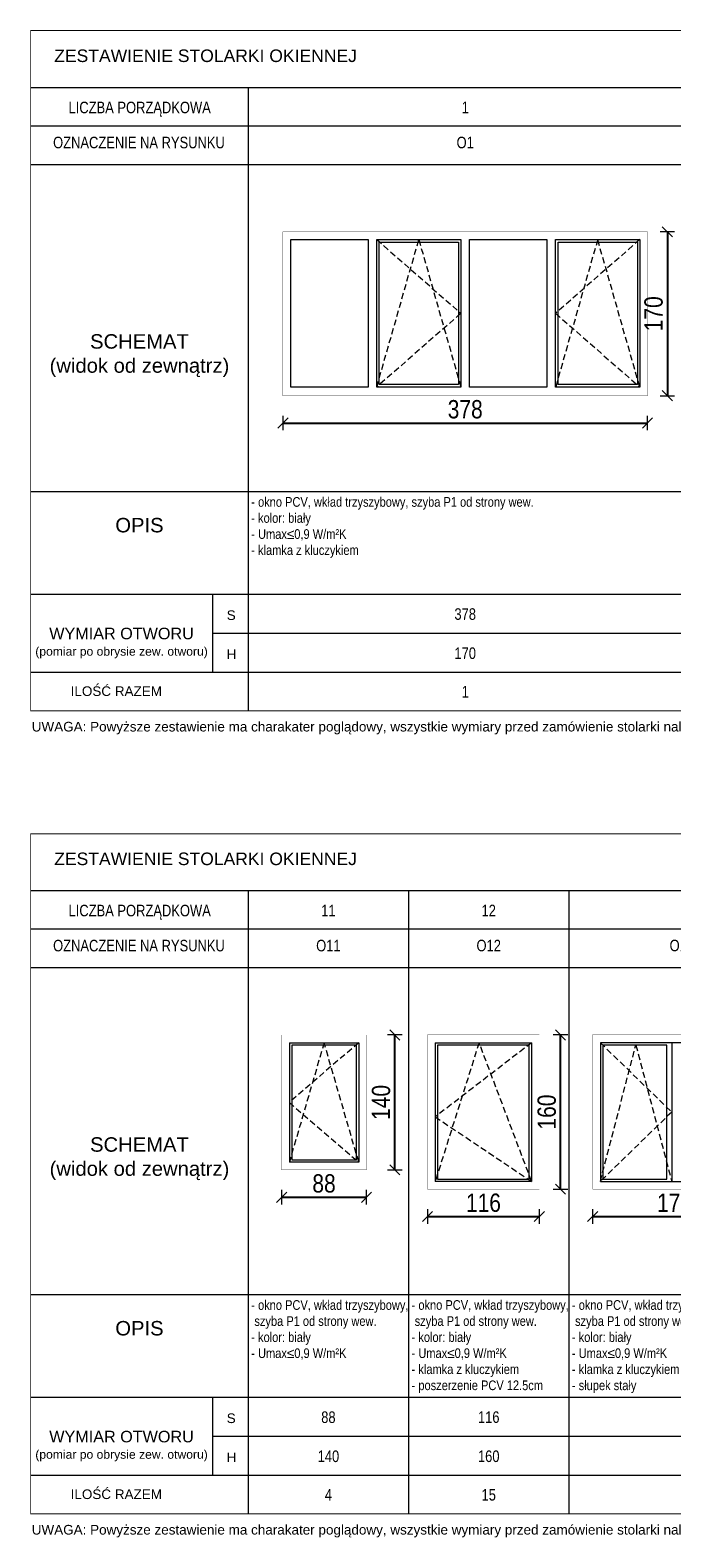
# Model space of a CAD drawing. Header units: millimetres. Extents: x 18880 to 99371, y -5529 to 27899.
# Tile 143 of 161: x 51337 to 52002, y 5078 to 6643. Entities that reach past the tile are written whole.
import ezdxf

# ---------------------------------------------------------------- set-up
doc = ezdxf.new("R2010")
doc.units = ezdxf.units.MM
doc.linetypes.add('DASHED', pattern=[19.05, 12.7, -6.35])
doc.layers.add('AA_OPIS', color=2, linetype='Continuous', lineweight=0)
doc.layers.add('AA_WIDOK', color=254, linetype='Continuous', lineweight=0)
doc.styles.add('1', font='ARIALN.TTF')
doc.styles.add('ARIAL', font='arial.ttf')
doc.styles.add('Arial Narrow', font='txt')
doc.styles.add('ddddddddddd', font='simplex.shx', dxfattribs={"height": 60})
doc.dimstyles.new('1_50', dxfattribs={"dimscale": 10, "dimtxt": 1.9, "dimasz": 0.005, "dimexe": 0, "dimexo": 0, "dimgap": 0.45, "dimtad": 1, "dimdec": 4, "dimrnd": 0.5, "dimdsep": 46, "dimtxsty": '1', "dimblk1": 'DIM01', "dimblk2": 'DIM01', "dimsah": 1, "dimcen": 2, "dimdle": 25, "dimse1": 1, "dimse2": 1, "dimclrd": 1, "dimclrt": 2, "dimadec": 0, "dimazin": 0, "dimtfac": 0.66665, "dimtdec": 4, "dimtix": 1, "dimtmove": 0, "dimatfit": 3, "dimldrblk": 'DIM01', "dimfxl": 0, "dimtolj": 1, "dimtzin": 0, "dimarcsym": 0})

# ---------------------------------------------------------------- blocks, each defined once
blk = doc.blocks.new('DIM01')
at = {"color": 2}
blk.add_line((-106, -106), (106, 106), dxfattribs=at)
blk.add_line((0, -150), (0, 150))
blk = doc.blocks.new('*D381')
at = {"layer": 'AA_OPIS', "color": 1, "lineweight": -2, "transparency": 16777216}
blk.add_line((51599.1, 6235.1), (51977, 6235.1), dxfattribs=at)
at = {"layer": 'Defpoints', "color": 0, "transparency": 16777216}
for p in [(51599, 6263.5), (51977, 6263.5), (51977, 6235.1)]:
    blk.add_point(p, dxfattribs=at)
at = {"layer": 'AA_OPIS', "color": 1, "lineweight": -2, "transparency": 16777216, "xscale": 0.05, "yscale": 0.05, "zscale": 0.05, "rotation": 180}
blk.add_blockref('DIM01', (51599, 6235.1), dxfattribs=at)
at = {"layer": 'AA_OPIS', "color": 1, "lineweight": -2, "transparency": 16777216, "xscale": 0.05, "yscale": 0.05, "zscale": 0.05}
blk.add_blockref('DIM01', (51977, 6235.1), dxfattribs=at)
at = {"layer": 'AA_OPIS', "color": 2, "transparency": 16777216, "insert": (51788, 6249.3), "char_height": 19, "attachment_point": 5, "style": '1'}
blk.add_mtext('\\A1;378', dxfattribs=at)
blk = doc.blocks.new('*D382')
at = {"layer": 'AA_OPIS', "color": 1, "lineweight": -2, "transparency": 16777216}
blk.add_line((51997.6, 6433.4), (51997.6, 6263.5), dxfattribs=at)
at = {"layer": 'Defpoints', "color": 0, "transparency": 16777216}
for p in [(51977, 6433.5), (51977, 6263.5), (51997.6, 6263.5)]:
    blk.add_point(p, dxfattribs=at)
at = {"layer": 'AA_OPIS', "color": 1, "lineweight": -2, "transparency": 16777216, "xscale": 0.05, "yscale": 0.05, "zscale": 0.05}
for p, rotation in [((51997.6, 6433.5), 90), ((51997.6, 6263.5), 270)]:
    blk.add_blockref('DIM01', p, dxfattribs=dict(at, rotation=rotation))
at = {"layer": 'AA_OPIS', "color": 2, "transparency": 16777216, "insert": (51983.4, 6348.5), "char_height": 19, "attachment_point": 5, "rotation": 90, "style": '1'}
blk.add_mtext('\\A1;170', dxfattribs=at)
blk = doc.blocks.new('*D469')
at = {"layer": 'AA_OPIS', "color": 1, "lineweight": -2, "transparency": 16777216}
blk.add_line((51597.7, 5431.7), (51685.6, 5431.7), dxfattribs=at)
at = {"layer": 'Defpoints', "color": 0, "transparency": 16777216}
for p in [(51597.6, 5460.1), (51685.6, 5460.1), (51685.6, 5431.7)]:
    blk.add_point(p, dxfattribs=at)
at = {"layer": 'AA_OPIS', "color": 1, "lineweight": -2, "transparency": 16777216, "xscale": 0.05, "yscale": 0.05, "zscale": 0.05, "rotation": 180}
blk.add_blockref('DIM01', (51597.6, 5431.7), dxfattribs=at)
at = {"layer": 'AA_OPIS', "color": 1, "lineweight": -2, "transparency": 16777216, "xscale": 0.05, "yscale": 0.05, "zscale": 0.05}
blk.add_blockref('DIM01', (51685.6, 5431.7), dxfattribs=at)
at = {"layer": 'AA_OPIS', "color": 2, "transparency": 16777216, "insert": (51641.6, 5445.9), "char_height": 19, "attachment_point": 5, "style": '1'}
blk.add_mtext('\\A1;88', dxfattribs=at)
blk = doc.blocks.new('*D470')
at = {"layer": 'AA_OPIS', "color": 1, "lineweight": -2, "transparency": 16777216}
blk.add_line((51715, 5460.1), (51715, 5600), dxfattribs=at)
at = {"layer": 'Defpoints', "color": 0, "transparency": 16777216}
for p in [(51685.6, 5600.1), (51715, 5600.1), (51685.6, 5460.1)]:
    blk.add_point(p, dxfattribs=at)
at = {"layer": 'AA_OPIS', "color": 1, "lineweight": -2, "transparency": 16777216, "xscale": 0.05, "yscale": 0.05, "zscale": 0.05}
for p, rotation in [((51715, 5600.1), 90), ((51715, 5460.1), 270)]:
    blk.add_blockref('DIM01', p, dxfattribs=dict(at, rotation=rotation))
at = {"layer": 'AA_OPIS', "color": 2, "transparency": 16777216, "insert": (51700.8, 5530.1), "char_height": 19, "attachment_point": 5, "rotation": 90, "style": '1'}
blk.add_mtext('\\A1;140', dxfattribs=at)
blk = doc.blocks.new('*D471')
at = {"layer": 'AA_OPIS', "color": 1, "lineweight": -2, "transparency": 16777216}
blk.add_line((51748.9, 5411.7), (51864.8, 5411.7), dxfattribs=at)
at = {"layer": 'Defpoints', "color": 0, "transparency": 16777216}
for p in [(51748.9, 5440.1), (51864.9, 5440.1), (51864.9, 5411.7)]:
    blk.add_point(p, dxfattribs=at)
at = {"layer": 'AA_OPIS', "color": 1, "lineweight": -2, "transparency": 16777216, "xscale": 0.05, "yscale": 0.05, "zscale": 0.05, "rotation": 180}
blk.add_blockref('DIM01', (51748.9, 5411.7), dxfattribs=at)
at = {"layer": 'AA_OPIS', "color": 1, "lineweight": -2, "transparency": 16777216, "xscale": 0.05, "yscale": 0.05, "zscale": 0.05}
blk.add_blockref('DIM01', (51864.9, 5411.7), dxfattribs=at)
at = {"layer": 'AA_OPIS', "color": 2, "transparency": 16777216, "insert": (51806.9, 5425.9), "char_height": 19, "attachment_point": 5, "style": '1'}
blk.add_mtext('\\A1;116', dxfattribs=at)
blk = doc.blocks.new('*D472')
at = {"layer": 'AA_OPIS', "color": 1, "lineweight": -2, "transparency": 16777216}
blk.add_line((51886.8, 5440.1), (51886.8, 5600), dxfattribs=at)
at = {"layer": 'Defpoints', "color": 0, "transparency": 16777216}
for p in [(51864.9, 5600.1), (51886.8, 5600.1), (51864.9, 5440.1)]:
    blk.add_point(p, dxfattribs=at)
at = {"layer": 'AA_OPIS', "color": 1, "lineweight": -2, "transparency": 16777216, "xscale": 0.05, "yscale": 0.05, "zscale": 0.05}
for p, rotation in [((51886.8, 5600.1), 90), ((51886.8, 5440.1), 270)]:
    blk.add_blockref('DIM01', p, dxfattribs=dict(at, rotation=rotation))
at = {"layer": 'AA_OPIS', "color": 2, "transparency": 16777216, "insert": (51872.6, 5520.1), "char_height": 19, "attachment_point": 5, "rotation": 90, "style": '1'}
blk.add_mtext('\\A1;160', dxfattribs=at)
blk = doc.blocks.new('*D473')
at = {"layer": 'AA_OPIS', "color": 1, "lineweight": -2, "transparency": 16777216}
blk.add_line((51920.2, 5411.7), (52090.1, 5411.7), dxfattribs=at)
at = {"layer": 'Defpoints', "color": 0, "transparency": 16777216}
for p in [(51920.1, 5440.1), (52090.1, 5440.1), (52090.1, 5411.7)]:
    blk.add_point(p, dxfattribs=at)
at = {"layer": 'AA_OPIS', "color": 1, "lineweight": -2, "transparency": 16777216, "xscale": 0.05, "yscale": 0.05, "zscale": 0.05, "rotation": 180}
blk.add_blockref('DIM01', (51920.1, 5411.7), dxfattribs=at)
at = {"layer": 'AA_OPIS', "color": 1, "lineweight": -2, "transparency": 16777216, "xscale": 0.05, "yscale": 0.05, "zscale": 0.05}
blk.add_blockref('DIM01', (52090.1, 5411.7), dxfattribs=at)
at = {"layer": 'AA_OPIS', "color": 2, "transparency": 16777216, "insert": (52005.1, 5425.9), "char_height": 19, "attachment_point": 5, "style": '1'}
blk.add_mtext('\\A1;170', dxfattribs=at)

msp = doc.modelspace()

# ---------------------------------------------------------------- linework, layer by layer
at = {"layer": 'AA_OPIS', "const_width": 1}
for points in [[(54045.26541, 5936.52394), (51337.37013, 5936.52448), (51337.37034, 6642.30811), (54045.26656, 6642.30769), (54045.26541, 5936.52803)], [(54681.38929, 5103.14736), (51337.37013, 5103.14818), (51337.37034, 5808.93182), (54684.66228, 5808.93111), (54681.38929, 5103.14736)]]:
    msp.add_lwpolyline(points, dxfattribs=at)
at = {"layer": 'AA_OPIS'}
for points in [[(51337.37034, 6583.46289), (54045.26649, 6583.46235)], [(51563.00355, 6583.47553), (51563.00394, 5936.51097)], [(51563.00355, 6583.46289), (51563.00394, 5936.49832)], [(51337.37034, 6543.46289), (54045.26646, 6543.46242)], [(51337.37034, 6503.46289), (54045.26635, 6503.46242)], [(51337.3702, 6164.1051), (54045.26578, 6164.1045)], [(51337.37013, 6057.66431), (54045.26555, 6057.66384)], [(51337.37014, 6057.66431), (54045.26555, 6057.66384)], [(51525.85161, 6057.66431), (51525.85161, 5976.49778)], [(51525.8516, 6017.08101), (54045.2655, 6017.08059)], [(51337.37014, 5976.49778), (54045.26545, 5976.49731)], [(51337.37034, 5750.08659), (54683.27481, 5750.08549)], [(51563.00355, 5750.09924), (51563.00394, 5103.13467)], [(51563.00355, 5750.08659), (51563.00394, 5103.12203)], [(51729.25463, 5750.10619), (51729.25502, 5103.14163)], [(51895.50611, 5750.12613), (51895.5065, 5103.16157)], [(51337.37034, 5710.08659), (54683.27479, 5710.08557)], [(51337.37034, 5670.08659), (54683.27477, 5670.08557)], [(51337.3702, 5330.72881), (54683.27456, 5330.72763)], [(51337.37013, 5224.28802), (54683.27449, 5224.28699)], [(51337.37014, 5224.28802), (54683.27449, 5224.28699)], [(51525.85161, 5224.28802), (51525.85161, 5143.12149)], [(51525.8516, 5183.70472), (54683.27447, 5183.70374)], [(51337.37014, 5143.12149), (54683.27444, 5143.12047)]]:
    msp.add_lwpolyline(points, dxfattribs=at)
at = {"layer": 'AA_OPIS', "linetype": 'DASHED', "ltscale": 0.5}
for points in [[(51696.2536, 6425.46283), (51783.5036, 6348.96283), (51696.2536, 6272.46283), (51739.8786, 6425.46283), (51783.5036, 6272.46283)], [(51969.0036, 6425.46283), (51881.7536, 6348.96283), (51969.0036, 6272.46283), (51925.3786, 6425.46283), (51881.7536, 6272.46283)], [(51677.6288, 5592.06703), (51605.6288, 5530.06696), (51677.6288, 5468.0669), (51641.6288, 5592.06703), (51605.6288, 5468.0669)], [(51856.88028, 5592.08773), (51756.88028, 5515.08766), (51856.88028, 5448.0876), (51802.38028, 5592.08773), (51756.88028, 5448.0876)], [(51928.13175, 5592.08773), (52002.13175, 5520.08766), (51928.13175, 5448.0876), (51964.88175, 5589.58773), (52002.13175, 5448.0876)]]:
    msp.add_lwpolyline(points, dxfattribs=at)
at = {"layer": 'AA_WIDOK', "color": 255, "const_width": 0.3}
for points in [[(51599.0036, 6263.46283), (51977.0036, 6263.46283), (51977.0036, 6433.46283), (51599.0036, 6433.46283)], [(51597.6288, 5460.0669), (51597.6288, 5600.06703), (51685.6288, 5600.06703), (51685.6288, 5460.0669)], [(51748.88028, 5440.0876), (51748.88028, 5600.08773), (51864.88028, 5600.08773), (51864.88028, 5440.0876)]]:
    msp.add_lwpolyline(points, close=True, dxfattribs=at)
at = {"layer": 'AA_WIDOK'}
for points in [[(51607.0036, 6272.46283), (51607.0036, 6425.46283)], [(51607.0036, 6425.46283), (51687.2536, 6425.46283)], [(51687.2536, 6425.46283), (51687.2536, 6272.46283)], [(51696.2536, 6272.46283), (51696.2536, 6425.46283)], [(51696.2536, 6425.46283), (51783.5036, 6425.46283)], [(51698.7536, 6274.96283), (51698.7536, 6422.96283)], [(51698.7536, 6422.96283), (51781.0036, 6422.96283)], [(51781.0036, 6422.96283), (51781.0036, 6274.96283)], [(51783.5036, 6425.46283), (51783.5036, 6272.46283)], [(51792.5036, 6272.46283), (51792.5036, 6425.46283)], [(51792.5036, 6425.46283), (51872.7536, 6425.46283)], [(51872.7536, 6425.46283), (51872.7536, 6272.46283)], [(51881.7536, 6272.46283), (51881.7536, 6425.46283)], [(51881.7536, 6425.46283), (51969.0036, 6425.46283)], [(51884.2536, 6274.96283), (51884.2536, 6422.96283)], [(51884.2536, 6422.96283), (51966.5036, 6422.96283)], [(51966.5036, 6422.96283), (51966.5036, 6274.96283)], [(51969.0036, 6425.46283), (51969.0036, 6272.46283)], [(51781.0036, 6274.96283), (51698.7536, 6274.96283)], [(51966.5036, 6274.96283), (51884.2536, 6274.96283)], [(51687.2536, 6272.46283), (51607.0036, 6272.46283)], [(51783.5036, 6272.46283), (51696.2536, 6272.46283)], [(51872.7536, 6272.46283), (51792.5036, 6272.46283)], [(51969.0036, 6272.46283), (51881.7536, 6272.46283)], [(51605.6288, 5592.06703), (51677.6288, 5592.06703)], [(51605.6288, 5592.06703), (51605.6288, 5468.0669)], [(51675.1288, 5589.56703), (51608.1288, 5589.56703)], [(51608.1288, 5589.56703), (51608.1288, 5470.5669)], [(51675.1288, 5470.5669), (51675.1288, 5589.56703)], [(51677.6288, 5592.06703), (51677.6288, 5468.0669)], [(51756.88028, 5592.08773), (51856.88028, 5592.08773)], [(51756.88028, 5592.08773), (51756.88028, 5448.0876)], [(51759.38028, 5589.58773), (51759.38028, 5450.5876)], [(51854.38028, 5589.58773), (51759.38028, 5589.58773)], [(51854.38028, 5450.5876), (51854.38028, 5589.58773)], [(51856.88028, 5592.08773), (51856.88028, 5448.0876)], [(51928.13175, 5592.08773), (51928.13175, 5448.0876)], [(52082.13175, 5592.08773), (51928.13175, 5592.08773)], [(51930.63175, 5589.58773), (51930.63175, 5450.5876)], [(51997.13175, 5589.58773), (51930.63175, 5589.58773)], [(51997.13175, 5450.5876), (51997.13175, 5589.58773)], [(52002.13175, 5592.08773), (52002.13175, 5448.0876)], [(51677.6288, 5468.0669), (51605.6288, 5468.0669)], [(51608.1288, 5470.5669), (51675.1288, 5470.5669)], [(51856.88028, 5448.0876), (51756.88028, 5448.0876)], [(51759.38028, 5450.5876), (51854.38028, 5450.5876)], [(51928.13175, 5448.0876), (52082.13175, 5448.0876)], [(51930.63175, 5450.5876), (51997.13175, 5450.5876)]]:
    msp.add_lwpolyline(points, dxfattribs=at)
at = {"layer": 'AA_WIDOK', "color": 255, "const_width": 0.3}
for points in [[(51920.13175, 5440.0876), (51920.13175, 5600.08773), (52090.13175, 5600.08773), (52090.13175, 5440.0876)], [(52090.13175, 5440.0876), (51920.13175, 5440.0876)]]:
    msp.add_lwpolyline(points, dxfattribs=at)

# ---------------------------------------------------------------- texts
at = {"layer": 'AA_OPIS'}
for s, insert, char_height, width, attachment_point, style in [('{\\H1.182x;ZESTAWIENIE STOLARKI OKIENNEJ}', (51361.81445, 6622.73137), 11, 1658.6256955, 1, 'ARIAL'), ('{\\fArial|b0|i0|c238|p34;\\W0.8;LICZBA PORZĄDKOWA}', (51450.42762, 6568.56062), 12, 225.1518509, 2, 'ARIAL'), ('{\\W0.8;1}', (51788.00356, 6568.57938), 12, 449.9999982, 2, 'ARIAL'), ('{\\fArial|b0|i0|c238|p34;\\W0.8;OZNACZENIE NA RYSUNKU}', (51449.68147, 6532.2092), 12, 225.1518509, 2, 'ARIAL'), ('{\\W0.8;O1}', (51788.00358, 6532.22798), 12, 449.9999937, 2, 'ARIAL'), ('{\\fArial|b0|i0|c238|p34;SCHEMAT\\P(widok od zewnątrz)}', (51450.18684, 6327.30097), 15, 225.6332084, 2, 'ddddddddddd'), ('\\pxi-1,l1;{\\fArial Narrow|b0|i0|c238|p34;\\C2;- okno PCV, wkład trzyszybowy, szyba P1 od strony wew. \\P- kolor: biały\\P- Umax\\fArial Narrow|b0|i0|c0|p34;\\C256;≤\\fArial Narrow|b0|i0|c238|p34;0,9 W/m²K\\P- klamka z kluczykiem}', (51566.18621, 6158.23702), 10, 299.9998938, 1, 'Arial Narrow'), ('{\\fArial|b0|i0|c238|p34;OPIS}', (51450.18693, 6129.02629), 15, 225.6335913, 5, 'ddddddddddd'), ('{\\fArial|b0|i0|c238|p34;S}', (51540.6917, 6040.72411), 10, 22.3121644, 1, 'ddddddddddd'), ('{\\W0.8;378}', (51788.00387, 6042.86027), 12, 450.000013, 2, 'ARIAL'), ('{\\fArial|b0|i0|c238|p34;WYMIAR OTWORU\\P\\H0.75x;(pomiar po obrysie zew. otworu)}', (51431.61087, 6022.69222), 12, 188.4814672, 2, 'ddddddddddd'), ('{\\fArial|b0|i0|c238|p34;H}', (51540.6917, 6000.14088), 10, 22.3121644, 1, 'ddddddddddd'), ('{\\W0.8;170}', (51788.0039, 6002.27704), 12, 450.000008, 2, 'ARIAL'), ('{\\fArial|b0|i0|c238|p34;ILOŚĆ RAZEM}', (51378.84614, 5961.85462), 10, 643.1857143, 1, 'ddddddddddd'), ('{\\W0.8;1}', (51788.00393, 5962.27757), 12, 450.0000031, 2, 'ARIAL'), ('{\\fArial|b0|i0|c238|p34;UWAGA: Powyższe zestawienie ma charakater poglądowy, wszystkie wymiary przed zamówienie stolarki należy sprawdzic z natury.  Ostateczny sposób otwierania okien uzgodnić z użytkownikiem na etapie realizacji.}', (51338.50041, 5925.01503), 10, 1576.7706872, 1, 'ddddddddddd'), ('{\\H1.182x;ZESTAWIENIE STOLARKI OKIENNEJ}', (51361.81445, 5789.35508), 11, 1658.6256955, 1, 'ARIAL'), ('{\\fArial|b0|i0|c238|p34;\\W0.8;LICZBA PORZĄDKOWA}', (51450.42762, 5735.18433), 12, 225.1518509, 2, 'ARIAL'), ('{\\W0.8;11}', (51646.12907, 5735.18304), 12, 166.2511369, 2, 'ARIAL'), ('{\\W0.8;12}', (51812.38055, 5735.22343), 12, 166.2511369, 2, 'ARIAL'), ('{\\fArial|b0|i0|c238|p34;\\W0.8;OZNACZENIE NA RYSUNKU}', (51449.68147, 5698.83291), 12, 225.1518509, 2, 'ARIAL'), ('{\\W0.8;O11}', (51646.1291, 5698.83164), 12, 166.2511325, 2, 'ARIAL'), ('{\\W0.8;O12}', (51812.38057, 5698.87203), 12, 166.2511325, 2, 'ARIAL'), ('{\\W0.8;O13}', (52012.63192, 5698.93202), 12, 234.2508844, 2, 'ARIAL'), ('{\\fArial|b0|i0|c238|p34;SCHEMAT\\P(widok od zewnątrz)}', (51450.18684, 5493.92468), 15, 225.6332084, 2, 'ddddddddddd'), ('{\\fArial Narrow|b0|i0|c238|p34;\\C2;- okno PCV, wkład trzyszybowy,\\P szyba P1 od strony wew.\\P\\pxi-1,l1;- kolor: biały\\P- Umax\\fArial Narrow|b0|i0|c0|p34;\\C256;≤\\fArial Narrow|b0|i0|c238|p34;0,9 W/m²K}', (51566.18615, 5324.84118), 10, 299.9998938, 1, 'Arial Narrow'), ('{\\fArial Narrow|b0|i0|c238|p34;\\C2;- okno PCV, wkład trzyszybowy,\\P szyba P1 od strony wew.\\P\\pxi-1,l1;- kolor: biały\\P- Umax\\fArial Narrow|b0|i0|c0|p34;\\C256;≤\\fArial Narrow|b0|i0|c238|p34;0,9 W/m²K\\P- klamka z kluczykiem\\P- poszerzenie PCV 12.5cm}', (51732.43763, 5324.88156), 10, 299.9998938, 1, 'Arial Narrow'), ('{\\fArial Narrow|b0|i0|c238|p34;\\C2;- okno PCV, wkład trzyszybowy,\\P szyba P1 od strony wew.\\P\\pxi-1,l1;- kolor: biały\\P- Umax\\fArial Narrow|b0|i0|c0|p34;\\C256;≤\\fArial Narrow|b0|i0|c238|p34;0,9 W/m²K\\P- klamka z kluczykiem\\P- słupek stały}', (51898.6891, 5324.86082), 10, 299.9998938, 1, 'Arial Narrow'), ('{\\fArial|b0|i0|c238|p34;OPIS}', (51450.18693, 5295.65), 15, 225.6335913, 5, 'ddddddddddd'), ('{\\fArial|b0|i0|c238|p34;S}', (51540.6917, 5207.34782), 10, 22.3121644, 1, 'ddddddddddd'), ('{\\W0.8;88}', (51646.12943, 5209.46433), 12, 166.2510586, 2, 'ARIAL'), ('{\\W0.8;116}', (51812.38091, 5209.50472), 12, 166.2510586, 2, 'ARIAL'), ('{\\fArial|b0|i0|c238|p34;WYMIAR OTWORU\\P\\H0.75x;(pomiar po obrysie zew. otworu)}', (51431.61087, 5189.31593), 12, 188.4814672, 2, 'ddddddddddd'), ('{\\fArial|b0|i0|c238|p34;H}', (51540.6917, 5166.76459), 10, 22.3121644, 1, 'ddddddddddd'), ('{\\W0.8;140}', (51646.12946, 5168.88111), 12, 166.2510536, 2, 'ARIAL'), ('{\\W0.8;160}', (51812.38093, 5168.9215), 12, 166.2510536, 2, 'ARIAL'), ('{\\fArial|b0|i0|c238|p34;ILOŚĆ RAZEM}', (51378.84614, 5128.47833), 10, 643.1857143, 1, 'ddddddddddd'), ('{\\W0.8;4}', (51646.12948, 5128.88164), 12, 166.2510487, 2, 'ARIAL'), ('{\\W0.8;15}', (51812.38096, 5128.92202), 12, 166.2510487, 2, 'ARIAL'), ('{\\fArial|b0|i0|c238|p34;UWAGA: Powyższe zestawienie ma charakater poglądowy, wszystkie wymiary przed zamówienie stolarki należy sprawdzic z natury.  Ostateczny sposób otwierania okien uzgodnić z użytkownikiem na etapie realizacji.}', (51338.50041, 5091.63874), 10, 1576.7706872, 1, 'ddddddddddd')]:
    msp.add_mtext(s, dxfattribs=dict(at, insert=insert, char_height=char_height, width=width, attachment_point=attachment_point, style=style))

# ---------------------------------------------------------------- dimensions: what is measured, and where the dimension line sits
for base, p1, p2, picture, middle in [((51997.57047, 6263.46283), (51977.0036, 6433.46283), (51977.0036, 6263.46283), '*D382', (51983.36958, 6348.46283)), ((51715.0402, 5600.06703), (51685.6288, 5460.0669), (51685.6288, 5600.06703), '*D470', (51700.83931, 5530.06696)), ((51886.79168, 5600.08773), (51864.88028, 5440.0876), (51864.88028, 5600.08773), '*D472', (51872.59079, 5520.08766))]:
    dim = msp.add_linear_dim(base=base, p1=p1, p2=p2, angle=90, dimstyle='1_50', dxfattribs=at)
    dim.commit()
    dim.dimension.update_dxf_attribs({"geometry": picture, "text_midpoint": middle})
for base, p1, p2, picture, middle in [((51977.0036, 6235.0589), (51599.0036, 6263.46283), (51977.0036, 6263.46283), '*D381', (51788.0036, 6249.25979)), ((51685.6288, 5431.66252), (51597.6288, 5460.0669), (51685.6288, 5460.0669), '*D469', (51641.6288, 5445.86341)), ((51864.88028, 5411.68322), (51748.88028, 5440.0876), (51864.88028, 5440.0876), '*D471', (51806.88028, 5425.8841)), ((52090.13175, 5411.68322), (51920.13175, 5440.0876), (52090.13175, 5440.0876), '*D473', (52005.13175, 5425.8841))]:
    dim = msp.add_linear_dim(base=base, p1=p1, p2=p2, dimstyle='1_50', dxfattribs=at)
    dim.commit()
    dim.dimension.update_dxf_attribs({"geometry": picture, "text_midpoint": middle})

doc.saveas('drawing.dxf')
